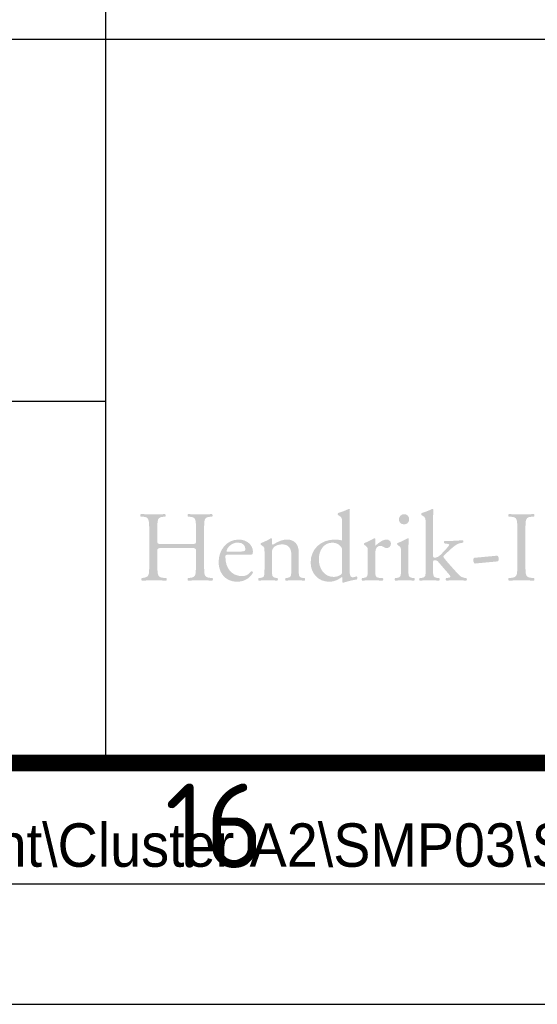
# Paper-space layout 'A1' of a CAD drawing. Header units: metres. Extents: x 0 to 841, y 0 to 594.
# Tile 9 of 14: x 787 to 809, y 0 to 41. Entities that reach past the tile are written whole.
import ezdxf
from ezdxf.enums import TextEntityAlignment as Align

# ---------------------------------------------------------------- set-up
doc = ezdxf.new("R2010")
doc.units = ezdxf.units.M
doc.layers.add('22BMALSTBC_VOLGER-ZW', color=7, linetype='Continuous')
for name, color, linetype, lineweight in [('X-XX-AL-TEKENBLAD-S @ 1', 7, 'Continuous', 25), ('X-XX-AL-TEKENBLAD_KADER-G', 7, 'Continuous', 25), ('X-XX-AL-TEKENBLAD_KADER_ROOSTERVERDELING-G', 7, 'Continuous', 25), ('X-XX-AL-TEKENBLAD_KADER_ROOSTERVERDELING-T35', 7, 'Continuous', 35)]:
    doc.layers.add(name, color=color, linetype=linetype, lineweight=lineweight)
doc.styles.add('ambacht', font='isocp.shx')
doc.styles.add('ISO', font='iso', dxfattribs={"height": 2.5})
doc.styles.add('NLCS-ISO', font='NLCS-ISO.ttf')
doc.styles.add('StagCAD', font='StagCAD.shx', dxfattribs={"width": 0.96})

# ---------------------------------------------------------------- blocks, each defined once
blk = doc.blocks.new('VOLGER-ZW')
h = blk.add_hatch(color=8)
edge = h.paths.add_edge_path()
edge.add_spline(control_points=[(-37.651, 8.91), (-37.849, 8.91), (-37.858, 8.902), (-37.858, 8.777), (-37.858, 8.777), (-37.858, 8.193), (-37.858, 8.193), (-37.858, 7.758), (-37.837, 7.7), (-37.605, 7.675), (-37.605, 7.675), (-37.485, 7.663), (-37.485, 7.663), (-37.46, 7.646), (-37.468, 7.572), (-37.493, 7.559), (-37.717, 7.568), (-37.858, 7.572), (-38.019, 7.572), (-38.197, 7.572), (-38.338, 7.564), (-38.5, 7.559), (-38.525, 7.572), (-38.533, 7.638), (-38.508, 7.663), (-38.508, 7.663), (-38.438, 7.675), (-38.438, 7.675), (-38.206, 7.717), (-38.197, 7.758), (-38.197, 8.193), (-38.197, 8.193), (-38.197, 9.685), (-38.197, 9.685), (-38.197, 10.12), (-38.226, 10.19), (-38.442, 10.207), (-38.442, 10.207), (-38.55, 10.215), (-38.55, 10.215), (-38.574, 10.231), (-38.566, 10.306), (-38.541, 10.318), (-38.338, 10.314), (-38.197, 10.306), (-38.019, 10.306), (-37.858, 10.306), (-37.717, 10.31), (-37.539, 10.318), (-37.514, 10.306), (-37.506, 10.231), (-37.53, 10.215), (-37.53, 10.215), (-37.609, 10.207), (-37.609, 10.207), (-37.849, 10.182), (-37.858, 10.12), (-37.858, 9.685), (-37.858, 9.685), (-37.858, 9.208), (-37.858, 9.208), (-37.858, 9.08), (-37.849, 9.076), (-37.651, 9.076), (-37.651, 9.076), (-36.466, 9.076), (-36.466, 9.076), (-36.267, 9.076), (-36.259, 9.08), (-36.259, 9.208), (-36.259, 9.208), (-36.259, 9.685), (-36.259, 9.685), (-36.259, 10.12), (-36.267, 10.182), (-36.511, 10.207), (-36.511, 10.207), (-36.59, 10.215), (-36.59, 10.215), (-36.615, 10.231), (-36.607, 10.306), (-36.582, 10.318), (-36.391, 10.31), (-36.25, 10.306), (-36.081, 10.306), (-35.919, 10.306), (-35.778, 10.31), (-35.592, 10.318), (-35.567, 10.306), (-35.559, 10.231), (-35.583, 10.215), (-35.583, 10.215), (-35.67, 10.207), (-35.67, 10.207), (-35.911, 10.182), (-35.919, 10.12), (-35.919, 9.685), (-35.919, 9.685), (-35.919, 8.193), (-35.919, 8.193), (-35.919, 7.758), (-35.911, 7.704), (-35.67, 7.675), (-35.67, 7.675), (-35.571, 7.663), (-35.571, 7.663), (-35.546, 7.646), (-35.554, 7.572), (-35.579, 7.559), (-35.778, 7.568), (-35.919, 7.572), (-36.081, 7.572), (-36.25, 7.572), (-36.4, 7.568), (-36.582, 7.559), (-36.607, 7.572), (-36.615, 7.638), (-36.59, 7.663), (-36.59, 7.663), (-36.511, 7.675), (-36.511, 7.675), (-36.259, 7.709), (-36.267, 7.758), (-36.259, 8.193), (-36.259, 8.193), (-36.259, 8.777), (-36.259, 8.777), (-36.259, 8.902), (-36.267, 8.91), (-36.466, 8.91), (-36.466, 8.91), (-37.651, 8.91), (-37.651, 8.91)], knot_values=[0, 0, 0, 0, 1, 1, 1, 2, 2, 2, 3, 3, 3, 4, 4, 4, 5, 5, 5, 6, 6, 6, 7, 7, 7, 8, 8, 8, 9, 9, 9, 10, 10, 10, 11, 11, 11, 12, 12, 12, 13, 13, 13, 14, 14, 14, 15, 15, 15, 16, 16, 16, 17, 17, 17, 18, 18, 18, 19, 19, 19, 20, 20, 20, 21, 21, 21, 22, 22, 22, 23, 23, 23, 24, 24, 24, 25, 25, 25, 26, 26, 26, 27, 27, 27, 28, 28, 28, 29, 29, 29, 30, 30, 30, 31, 31, 31, 32, 32, 32, 33, 33, 33, 34, 34, 34, 35, 35, 35, 36, 36, 36, 37, 37, 37, 38, 38, 38, 39, 39, 39, 40, 40, 40, 41, 41, 41, 42, 42, 42, 43, 43, 43, 44, 44, 44, 44], degree=3, periodic=0)
h = blk.add_hatch(color=8)
edge = h.paths.add_edge_path(flags=16)
edge.add_spline(control_points=[(-30.197, 8.798), (-30.197, 8.881), (-30.214, 8.918), (-30.243, 8.96), (-30.305, 9.047), (-30.429, 9.134), (-30.591, 9.134), (-30.968, 9.134), (-31.163, 8.806), (-31.163, 8.446), (-31.163, 8.069), (-30.951, 7.713), (-30.545, 7.713), (-30.433, 7.713), (-30.293, 7.762), (-30.226, 7.829), (-30.201, 7.853), (-30.197, 7.916), (-30.197, 7.982), (-30.197, 7.982), (-30.197, 8.798), (-30.197, 8.798)], knot_values=[0, 0, 0, 0, 1, 1, 1, 2, 2, 2, 3, 3, 3, 4, 4, 4, 5, 5, 5, 6, 6, 6, 7, 7, 7, 7], degree=3, periodic=0)
edge = h.paths.add_edge_path()
edge.add_spline(control_points=[(-29.891, 8.177), (-29.891, 7.849), (-29.887, 7.696), (-29.771, 7.696), (-29.725, 7.696), (-29.655, 7.717), (-29.592, 7.738), (-29.563, 7.729), (-29.559, 7.626), (-29.597, 7.605), (-29.771, 7.58), (-30.027, 7.518), (-30.143, 7.472), (-30.168, 7.472), (-30.189, 7.485), (-30.189, 7.506), (-30.189, 7.506), (-30.189, 7.576), (-30.189, 7.576), (-30.189, 7.638), (-30.189, 7.688), (-30.197, 7.704), (-30.197, 7.704), (-30.214, 7.704), (-30.214, 7.704), (-30.396, 7.58), (-30.537, 7.514), (-30.736, 7.514), (-31.196, 7.514), (-31.502, 7.874), (-31.502, 8.309), (-31.502, 8.889), (-31.063, 9.262), (-30.5, 9.262), (-30.359, 9.262), (-30.268, 9.241), (-30.222, 9.225), (-30.201, 9.225), (-30.197, 9.25), (-30.197, 9.283), (-30.197, 9.283), (-30.197, 9.908), (-30.197, 9.908), (-30.197, 10.153), (-30.201, 10.178), (-30.326, 10.252), (-30.326, 10.252), (-30.367, 10.277), (-30.367, 10.277), (-30.388, 10.289), (-30.388, 10.347), (-30.367, 10.36), (-30.264, 10.393), (-30.069, 10.455), (-29.92, 10.534), (-29.903, 10.534), (-29.887, 10.526), (-29.878, 10.509), (-29.882, 10.385), (-29.891, 10.178), (-29.891, 9.995), (-29.891, 9.995), (-29.891, 8.177), (-29.891, 8.177)], knot_values=[0, 0, 0, 0, 1, 1, 1, 2, 2, 2, 3, 3, 3, 4, 4, 4, 5, 5, 5, 6, 6, 6, 7, 7, 7, 8, 8, 8, 9, 9, 9, 10, 10, 10, 11, 11, 11, 12, 12, 12, 13, 13, 13, 14, 14, 14, 15, 15, 15, 16, 16, 16, 17, 17, 17, 18, 18, 18, 19, 19, 19, 20, 20, 20, 21, 21, 21, 21], degree=3, periodic=0)
h = blk.add_hatch(color=8)
edge = h.paths.add_edge_path()
edge.add_spline(control_points=[(-27.418, 10.103), (-27.418, 9.958), (-27.521, 9.892), (-27.633, 9.892), (-27.762, 9.892), (-27.844, 9.983), (-27.844, 10.095), (-27.844, 10.231), (-27.741, 10.314), (-27.621, 10.314), (-27.496, 10.314), (-27.418, 10.219), (-27.418, 10.103)], knot_values=[0, 0, 0, 0, 1, 1, 1, 2, 2, 2, 3, 3, 3, 4, 4, 4, 4], degree=3, periodic=0)
edge = h.paths.add_edge_path()
edge.add_spline(control_points=[(-27.757, 8.761), (-27.757, 8.922), (-27.757, 8.943), (-27.869, 9.018), (-27.869, 9.018), (-27.907, 9.043), (-27.907, 9.043), (-27.923, 9.059), (-27.923, 9.105), (-27.902, 9.117), (-27.807, 9.15), (-27.571, 9.258), (-27.476, 9.32), (-27.455, 9.32), (-27.438, 9.312), (-27.434, 9.295), (-27.443, 9.15), (-27.451, 8.951), (-27.451, 8.781), (-27.451, 8.781), (-27.451, 8.036), (-27.451, 8.036), (-27.451, 7.738), (-27.443, 7.696), (-27.293, 7.675), (-27.293, 7.675), (-27.206, 7.663), (-27.206, 7.663), (-27.177, 7.642), (-27.186, 7.572), (-27.215, 7.559), (-27.339, 7.568), (-27.459, 7.572), (-27.604, 7.572), (-27.753, 7.572), (-27.878, 7.568), (-27.994, 7.559), (-28.023, 7.572), (-28.031, 7.642), (-28.002, 7.663), (-28.002, 7.663), (-27.915, 7.675), (-27.915, 7.675), (-27.762, 7.696), (-27.757, 7.738), (-27.757, 8.036), (-27.757, 8.036), (-27.757, 8.761), (-27.757, 8.761)], knot_values=[0, 0, 0, 0, 1, 1, 1, 2, 2, 2, 3, 3, 3, 4, 4, 4, 5, 5, 5, 6, 6, 6, 7, 7, 7, 8, 8, 8, 9, 9, 9, 10, 10, 10, 11, 11, 11, 12, 12, 12, 13, 13, 13, 14, 14, 14, 15, 15, 15, 16, 16, 16, 16], degree=3, periodic=0)
h = blk.add_hatch(color=8)
edge = h.paths.add_edge_path()
edge.add_spline(control_points=[(-26.734, 9.908), (-26.734, 10.153), (-26.738, 10.178), (-26.863, 10.252), (-26.863, 10.252), (-26.904, 10.277), (-26.904, 10.277), (-26.925, 10.289), (-26.925, 10.347), (-26.904, 10.36), (-26.8, 10.393), (-26.606, 10.455), (-26.457, 10.534), (-26.44, 10.534), (-26.424, 10.526), (-26.415, 10.509), (-26.419, 10.385), (-26.428, 10.178), (-26.428, 9.995), (-26.428, 9.995), (-26.428, 8.574), (-26.428, 8.574), (-26.428, 8.52), (-26.424, 8.512), (-26.353, 8.512), (-26.262, 8.512), (-26.183, 8.558), (-26.071, 8.674), (-26.071, 8.674), (-25.902, 8.856), (-25.902, 8.856), (-25.786, 8.98), (-25.757, 9.026), (-25.757, 9.047), (-25.757, 9.067), (-25.777, 9.08), (-25.848, 9.088), (-25.848, 9.088), (-25.947, 9.1), (-25.947, 9.1), (-25.984, 9.113), (-25.984, 9.192), (-25.947, 9.204), (-25.947, 9.204), (-25.852, 9.204), (-25.852, 9.204), (-25.67, 9.204), (-25.425, 9.212), (-25.193, 9.237), (-25.164, 9.225), (-25.16, 9.154), (-25.185, 9.134), (-25.185, 9.134), (-25.317, 9.109), (-25.317, 9.109), (-25.4, 9.092), (-25.471, 9.051), (-25.578, 8.964), (-25.74, 8.835), (-25.881, 8.686), (-25.955, 8.616), (-26.005, 8.57), (-26.009, 8.549), (-25.984, 8.516), (-25.914, 8.421), (-25.848, 8.342), (-25.707, 8.185), (-25.545, 8.003), (-25.4, 7.841), (-25.317, 7.762), (-25.259, 7.709), (-25.177, 7.684), (-25.102, 7.671), (-25.102, 7.671), (-25.044, 7.663), (-25.044, 7.663), (-25.015, 7.642), (-25.019, 7.572), (-25.052, 7.559), (-25.172, 7.568), (-25.313, 7.572), (-25.446, 7.572), (-25.612, 7.572), (-25.757, 7.568), (-25.877, 7.559), (-25.91, 7.576), (-25.914, 7.646), (-25.885, 7.663), (-25.885, 7.663), (-25.81, 7.675), (-25.81, 7.675), (-25.748, 7.684), (-25.707, 7.692), (-25.707, 7.717), (-25.707, 7.742), (-25.723, 7.771), (-25.777, 7.833), (-25.777, 7.833), (-26.221, 8.347), (-26.221, 8.347), (-26.258, 8.388), (-26.303, 8.404), (-26.349, 8.404), (-26.424, 8.404), (-26.428, 8.392), (-26.428, 8.264), (-26.428, 8.264), (-26.428, 8.036), (-26.428, 8.036), (-26.428, 7.738), (-26.419, 7.696), (-26.27, 7.675), (-26.27, 7.675), (-26.171, 7.663), (-26.171, 7.663), (-26.142, 7.642), (-26.15, 7.572), (-26.179, 7.559), (-26.316, 7.568), (-26.436, 7.572), (-26.581, 7.572), (-26.73, 7.572), (-26.854, 7.568), (-26.979, 7.559), (-27.008, 7.572), (-27.016, 7.642), (-26.983, 7.663), (-26.983, 7.663), (-26.892, 7.675), (-26.892, 7.675), (-26.738, 7.696), (-26.734, 7.738), (-26.734, 8.036), (-26.734, 8.036), (-26.734, 9.908), (-26.734, 9.908)], knot_values=[0, 0, 0, 0, 1, 1, 1, 2, 2, 2, 3, 3, 3, 4, 4, 4, 5, 5, 5, 6, 6, 6, 7, 7, 7, 8, 8, 8, 9, 9, 9, 10, 10, 10, 11, 11, 11, 12, 12, 12, 13, 13, 13, 14, 14, 14, 15, 15, 15, 16, 16, 16, 17, 17, 17, 18, 18, 18, 19, 19, 19, 20, 20, 20, 21, 21, 21, 22, 22, 22, 23, 23, 23, 24, 24, 24, 25, 25, 25, 26, 26, 26, 27, 27, 27, 28, 28, 28, 29, 29, 29, 30, 30, 30, 31, 31, 31, 32, 32, 32, 33, 33, 33, 34, 34, 34, 35, 35, 35, 36, 36, 36, 37, 37, 37, 38, 38, 38, 39, 39, 39, 40, 40, 40, 41, 41, 41, 42, 42, 42, 43, 43, 43, 44, 44, 44, 45, 45, 45, 45], degree=3, periodic=0)
h = blk.add_hatch(color=8)
edge = h.paths.add_edge_path()
edge.add_spline(control_points=[(-22.935, 9.676), (-22.935, 10.115), (-22.944, 10.186), (-23.188, 10.207), (-23.188, 10.207), (-23.292, 10.215), (-23.292, 10.215), (-23.317, 10.231), (-23.308, 10.306), (-23.283, 10.318), (-23.076, 10.31), (-22.935, 10.306), (-22.761, 10.306), (-22.596, 10.306), (-22.455, 10.31), (-22.248, 10.318), (-22.223, 10.306), (-22.215, 10.231), (-22.239, 10.215), (-22.239, 10.215), (-22.343, 10.207), (-22.343, 10.207), (-22.587, 10.186), (-22.596, 10.115), (-22.596, 9.676), (-22.596, 9.676), (-22.596, 8.202), (-22.596, 8.202), (-22.596, 7.762), (-22.587, 7.704), (-22.343, 7.675), (-22.343, 7.675), (-22.239, 7.663), (-22.239, 7.663), (-22.215, 7.646), (-22.223, 7.572), (-22.248, 7.559), (-22.455, 7.568), (-22.596, 7.572), (-22.761, 7.572), (-22.935, 7.572), (-23.076, 7.568), (-23.283, 7.559), (-23.308, 7.572), (-23.317, 7.638), (-23.292, 7.663), (-23.292, 7.663), (-23.188, 7.675), (-23.188, 7.675), (-22.944, 7.704), (-22.935, 7.762), (-22.935, 8.202), (-22.935, 8.202), (-22.935, 9.676), (-22.935, 9.676)], knot_values=[0, 0, 0, 0, 1, 1, 1, 2, 2, 2, 3, 3, 3, 4, 4, 4, 5, 5, 5, 6, 6, 6, 7, 7, 7, 8, 8, 8, 9, 9, 9, 10, 10, 10, 11, 11, 11, 12, 12, 12, 13, 13, 13, 14, 14, 14, 15, 15, 15, 16, 16, 16, 17, 17, 17, 18, 18, 18, 18], degree=3, periodic=0)
h = blk.add_hatch(color=8)
edge = h.paths.add_edge_path(flags=16)
edge.add_spline(control_points=[(-34.667, 8.757), (-34.361, 8.757), (-34.27, 8.773), (-34.236, 8.798), (-34.224, 8.806), (-34.212, 8.823), (-34.212, 8.877), (-34.212, 8.993), (-34.29, 9.138), (-34.53, 9.138), (-34.775, 9.138), (-34.986, 8.914), (-34.99, 8.777), (-34.99, 8.769), (-34.99, 8.757), (-34.961, 8.757), (-34.961, 8.757), (-34.667, 8.757), (-34.667, 8.757)], knot_values=[0, 0, 0, 0, 1, 1, 1, 2, 2, 2, 3, 3, 3, 4, 4, 4, 5, 5, 5, 6, 6, 6, 6], degree=3, periodic=0)
edge = h.paths.add_edge_path()
edge.add_spline(control_points=[(-34.924, 8.632), (-35.032, 8.632), (-35.036, 8.624), (-35.036, 8.52), (-35.036, 8.102), (-34.791, 7.746), (-34.348, 7.746), (-34.212, 7.746), (-34.095, 7.787), (-33.967, 7.949), (-33.926, 7.961), (-33.897, 7.936), (-33.893, 7.899), (-34.029, 7.617), (-34.327, 7.514), (-34.543, 7.514), (-34.812, 7.514), (-35.023, 7.63), (-35.144, 7.787), (-35.268, 7.949), (-35.318, 8.143), (-35.318, 8.326), (-35.318, 8.835), (-34.982, 9.262), (-34.485, 9.262), (-34.129, 9.262), (-33.897, 9.018), (-33.897, 8.769), (-33.897, 8.711), (-33.905, 8.678), (-33.913, 8.661), (-33.926, 8.636), (-33.984, 8.632), (-34.158, 8.632), (-34.158, 8.632), (-34.924, 8.632), (-34.924, 8.632)], knot_values=[0, 0, 0, 0, 1, 1, 1, 2, 2, 2, 3, 3, 3, 4, 4, 4, 5, 5, 5, 6, 6, 6, 7, 7, 7, 8, 8, 8, 9, 9, 9, 10, 10, 10, 11, 11, 11, 12, 12, 12, 12], degree=3, periodic=0)
h = blk.add_hatch(color=8)
edge = h.paths.add_edge_path()
edge.add_spline(control_points=[(-33.416, 8.761), (-33.416, 8.922), (-33.416, 8.943), (-33.528, 9.018), (-33.528, 9.018), (-33.565, 9.043), (-33.565, 9.043), (-33.582, 9.059), (-33.582, 9.105), (-33.561, 9.117), (-33.466, 9.15), (-33.23, 9.258), (-33.147, 9.32), (-33.13, 9.32), (-33.11, 9.312), (-33.101, 9.291), (-33.11, 9.196), (-33.11, 9.134), (-33.11, 9.096), (-33.11, 9.071), (-33.093, 9.051), (-33.064, 9.051), (-32.89, 9.158), (-32.695, 9.262), (-32.484, 9.262), (-32.14, 9.262), (-31.999, 9.026), (-31.999, 8.748), (-31.999, 8.748), (-31.999, 8.036), (-31.999, 8.036), (-31.999, 7.738), (-31.991, 7.696), (-31.842, 7.675), (-31.842, 7.675), (-31.751, 7.663), (-31.751, 7.663), (-31.722, 7.642), (-31.73, 7.572), (-31.759, 7.559), (-31.883, 7.568), (-32.004, 7.572), (-32.148, 7.572), (-32.298, 7.572), (-32.422, 7.568), (-32.534, 7.559), (-32.563, 7.572), (-32.571, 7.642), (-32.542, 7.663), (-32.542, 7.663), (-32.463, 7.675), (-32.463, 7.675), (-32.31, 7.7), (-32.306, 7.738), (-32.306, 8.036), (-32.306, 8.036), (-32.306, 8.653), (-32.306, 8.653), (-32.306, 8.889), (-32.414, 9.063), (-32.695, 9.063), (-32.853, 9.063), (-32.989, 8.997), (-33.047, 8.918), (-33.101, 8.848), (-33.11, 8.79), (-33.11, 8.67), (-33.11, 8.67), (-33.11, 8.036), (-33.11, 8.036), (-33.11, 7.738), (-33.101, 7.7), (-32.952, 7.675), (-32.952, 7.675), (-32.878, 7.663), (-32.878, 7.663), (-32.849, 7.642), (-32.857, 7.572), (-32.886, 7.559), (-32.998, 7.568), (-33.118, 7.572), (-33.263, 7.572), (-33.412, 7.572), (-33.536, 7.568), (-33.652, 7.559), (-33.681, 7.572), (-33.69, 7.642), (-33.661, 7.663), (-33.661, 7.663), (-33.574, 7.675), (-33.574, 7.675), (-33.42, 7.696), (-33.416, 7.738), (-33.416, 8.036), (-33.416, 8.036), (-33.416, 8.761), (-33.416, 8.761)], knot_values=[0, 0, 0, 0, 1, 1, 1, 2, 2, 2, 3, 3, 3, 4, 4, 4, 5, 5, 5, 6, 6, 6, 7, 7, 7, 8, 8, 8, 9, 9, 9, 10, 10, 10, 11, 11, 11, 12, 12, 12, 13, 13, 13, 14, 14, 14, 15, 15, 15, 16, 16, 16, 17, 17, 17, 18, 18, 18, 19, 19, 19, 20, 20, 20, 21, 21, 21, 22, 22, 22, 23, 23, 23, 24, 24, 24, 25, 25, 25, 26, 26, 26, 27, 27, 27, 28, 28, 28, 29, 29, 29, 30, 30, 30, 31, 31, 31, 32, 32, 32, 32], degree=3, periodic=0)
h = blk.add_hatch(color=8)
edge = h.paths.add_edge_path()
edge.add_spline(control_points=[(-29.133, 8.761), (-29.133, 8.922), (-29.133, 8.943), (-29.245, 9.018), (-29.245, 9.018), (-29.282, 9.043), (-29.282, 9.043), (-29.298, 9.059), (-29.298, 9.105), (-29.278, 9.117), (-29.182, 9.15), (-28.963, 9.258), (-28.859, 9.32), (-28.839, 9.316), (-28.826, 9.308), (-28.826, 9.291), (-28.826, 9.291), (-28.826, 9.051), (-28.826, 9.051), (-28.826, 9.03), (-28.822, 9.018), (-28.814, 9.013), (-28.669, 9.134), (-28.511, 9.262), (-28.358, 9.262), (-28.254, 9.262), (-28.172, 9.196), (-28.172, 9.096), (-28.172, 8.96), (-28.283, 8.906), (-28.35, 8.906), (-28.391, 8.906), (-28.412, 8.918), (-28.441, 8.935), (-28.503, 8.976), (-28.565, 9.001), (-28.623, 9.001), (-28.689, 9.001), (-28.739, 8.964), (-28.772, 8.918), (-28.814, 8.86), (-28.826, 8.74), (-28.826, 8.599), (-28.826, 8.599), (-28.826, 8.036), (-28.826, 8.036), (-28.826, 7.738), (-28.818, 7.688), (-28.66, 7.675), (-28.66, 7.675), (-28.511, 7.663), (-28.511, 7.663), (-28.482, 7.642), (-28.491, 7.572), (-28.52, 7.559), (-28.714, 7.568), (-28.834, 7.572), (-28.979, 7.572), (-29.129, 7.572), (-29.253, 7.568), (-29.361, 7.559), (-29.39, 7.572), (-29.398, 7.642), (-29.369, 7.663), (-29.369, 7.663), (-29.29, 7.675), (-29.29, 7.675), (-29.137, 7.7), (-29.133, 7.738), (-29.133, 8.036), (-29.133, 8.036), (-29.133, 8.761), (-29.133, 8.761)], knot_values=[0, 0, 0, 0, 1, 1, 1, 2, 2, 2, 3, 3, 3, 4, 4, 4, 5, 5, 5, 6, 6, 6, 7, 7, 7, 8, 8, 8, 9, 9, 9, 10, 10, 10, 11, 11, 11, 12, 12, 12, 13, 13, 13, 14, 14, 14, 15, 15, 15, 16, 16, 16, 17, 17, 17, 18, 18, 18, 19, 19, 19, 20, 20, 20, 21, 21, 21, 22, 22, 22, 23, 23, 23, 24, 24, 24, 24], degree=3, periodic=0)
h = blk.add_hatch(color=8)
edge = h.paths.add_edge_path()
edge.add_spline(control_points=[(-23.764, 8.595), (-23.718, 8.566), (-23.702, 8.516), (-23.702, 8.462), (-23.702, 8.421), (-23.714, 8.384), (-23.735, 8.359), (-23.735, 8.359), (-24.7, 8.268), (-24.7, 8.268), (-24.746, 8.305), (-24.762, 8.359), (-24.762, 8.4), (-24.762, 8.442), (-24.75, 8.479), (-24.729, 8.504), (-24.729, 8.504), (-23.764, 8.595), (-23.764, 8.595)], knot_values=[0, 0, 0, 0, 1, 1, 1, 2, 2, 2, 3, 3, 3, 4, 4, 4, 5, 5, 5, 6, 6, 6, 6], degree=3, periodic=0)
for p, q in [((-40, 0), (-40, 70)), ((-170, 30), (0, 30)), ((-170, 15), (-40, 15))]:
    blk.add_line(p, q)
at = {"style": 'ambacht'}
blk.add_text('email gemeente@h-i-ambacht.nl', height=2.5, dxfattribs=at).set_placement((-90, 1.25))
at = {"linetype": 'Continuous', "style": 'ISO', "width": 0.96}
blk.add_attdef('STATUS', text='', height=5, dxfattribs=at).set_placement((-0.871, 71.785), align=Align.RIGHT)
at = {"style": 'ambacht'}
for tag, p, height in [('PROJECTOMSCHRIJVING', (-142.5, 65.25), 3.5), ('ONDERDEELNAAM', (-142.5, 58.5), 3.5), ('TEKENINGNUMMER', (-38.75, 59.375), 3), ('WERKOMSCHRIJVING1', (-142.5, 52.25), 2.5), ('WERKOMSCHRIJVING2', (-142.5, 48.25), 2.5), ('BESTEKNUMMER', (-38.75, 47.5), 2.5), ('WERKOMSCHRIJVING3', (-142.5, 44.25), 2.5), ('WERKOMSCHRIJVING4', (-142.5, 40.25), 2.5), ('WERKOMSCHRIJVING5', (-142.5, 36.25), 2.5), ('SCHAAL', (-38.75, 36.25), 2.5), ('FORMAAT', (-18.75, 36.25), 2.5), ('LOCATIETEKENING', (-141.25, 31.25), 2.5), ('DATUMPLOT', (-38.75, 31.25), 2.5), ('TEKENAAR', (-161.25, 26.25), 2.5), ('DATUM', (-161.25, 21.25), 2.5), ('WIJZ1.', (-131.25, 21.25), 1.8), ('WIJZ2.', (-121.25, 21.25), 1.8), ('WIJZ3.', (-111.25, 21.25), 1.8), ('GEZ.', (-131.25, 16.25), 1.8), ('GEZ.', (-121.25, 16.25), 1.8), ('GEZ.', (-111.25, 16.25), 1.8)]:
    blk.add_attdef(tag, p, '', height=height, dxfattribs=at)
blk = doc.blocks.new('SAL-TEKENBLAD_A1-SO')
at = {"layer": 'X-XX-AL-TEKENBLAD_KADER-G'}
blk.add_line((0, 0), (841, 0), dxfattribs=at)
at = {"layer": 'X-XX-AL-TEKENBLAD_KADER-G', "const_width": 0.7, "flags": 128}
blk.add_lwpolyline([(20, 10), (831, 10), (831, 584), (20, 584)], close=True, dxfattribs=at)
at = {"layer": 'X-XX-AL-TEKENBLAD_KADER_ROOSTERVERDELING-G'}
blk.add_line((15, 5), (836, 5), dxfattribs=at)
at = {"layer": 'X-XX-AL-TEKENBLAD_KADER_ROOSTERVERDELING-T35', "lineweight": 35, "style": 'NLCS-ISO'}
blk.add_text('16', height=3.5, dxfattribs=at).set_placement((795.5, 4.6), align=Align.BOTTOM_CENTER)

psp = doc.layouts.new('A1')

# ---------------------------------------------------------------- block references
at = {"layer": '22BMALSTBC_VOLGER-ZW'}
psp.add_blockref('VOLGER-ZW', (831, 10), dxfattribs=at)
at = {"layer": 'X-XX-AL-TEKENBLAD-S @ 1'}
psp.add_blockref('SAL-TEKENBLAD_A1-SO', (0, 0), dxfattribs=at)

# ---------------------------------------------------------------- texts
at = {"insert": (831, 7.5), "char_height": 1.8, "attachment_point": 3, "style": 'StagCAD'}
psp.add_mtext('T:\\\\Samenwerking\\\\Cad\\\\Autocad\\\\Volgerlanden\\\\Fase 7 (Oost)\\\\SMP-Grondoverdracht\\\\Cluster A2\\\\SMP03\\\\S-7.0-A2-SMP03.dwg', dxfattribs=at)

doc.saveas('drawing.dxf')
